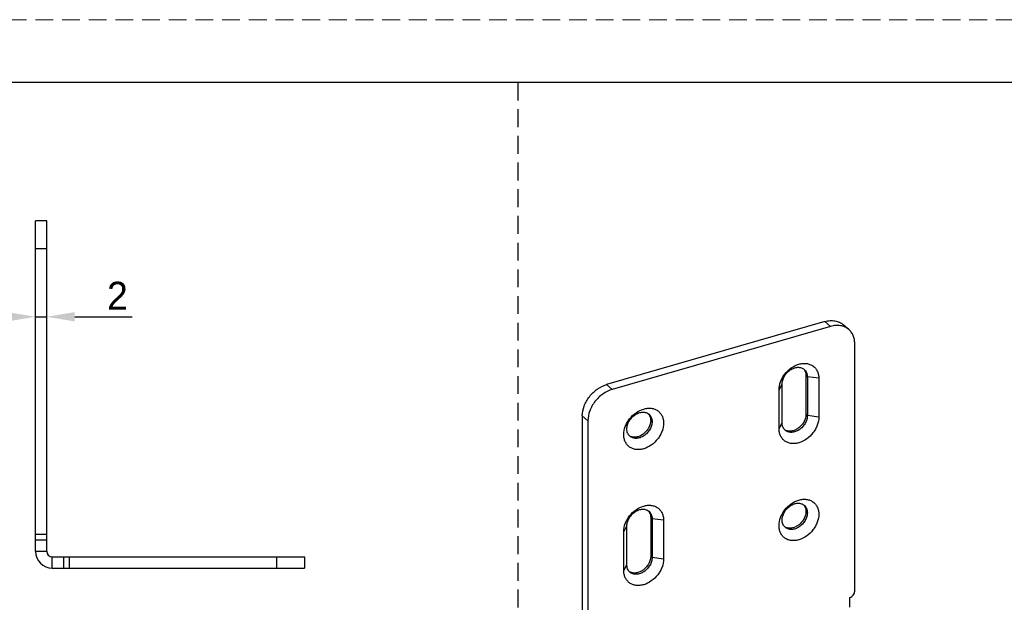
# Model space of a CAD drawing. Header units: millimetres. Extents: x -4223 to -3634, y -1019 to -603.
# Tile 12 of 26: x -4102 to -3927, y -707 to -603. Entities that reach past the tile are written whole.
import ezdxf

# ---------------------------------------------------------------- set-up
doc = ezdxf.new("R2010")
doc.units = ezdxf.units.MM
doc.linetypes.add('HIDDEN2', pattern=[4.7625, 3.175, -1.5875])
doc.layers.add('02___PRT_ALL_AXES', color=7, linetype='Continuous')
doc.layers.add('标注线', color=3, linetype='Continuous', lineweight=13)
doc.layers.add('虚线', color=9, linetype='HIDDEN2', lineweight=13)
doc.dimstyles.new('标注2：1  实际1：1', dxfattribs={"dimtxt": 5, "dimasz": 5, "dimexe": 2.5, "dimexo": 2.5, "dimgap": 1.25, "dimtad": 1, "dimtoh": 1, "dimdsep": 46, "dimtxsty": 'Standard', "dimcen": 5, "dimadec": 0, "dimazin": 0, "dimtfac": 1, "dimtmove": 0, "dimatfit": 3, "dimfxl": 0, "dimarcsym": 0})

# ---------------------------------------------------------------- blocks, each defined once
blk = doc.blocks.new('*D10')
at = {"layer": 'Defpoints', "color": 0, "transparency": 16777216}
for p in [(-4097.61, -655.76), (-4099.61, -658.67), (-4097.61, -658.67)]:
    blk.add_point(p, dxfattribs=at)
at = {"layer": '标注线', "color": 0, "lineweight": -2, "transparency": 16777216}
for p, q in [((-4099.61, -656.17), (-4099.61, -653.26)), ((-4097.61, -656.17), (-4097.61, -653.26)), ((-4104.61, -655.76), (-4109.61, -655.76)), ((-4099.61, -655.76), (-4097.61, -655.76)), ((-4092.61, -655.76), (-4082.36, -655.76))]:
    blk.add_line(p, q, dxfattribs=at)
at = {"layer": '标注线', "color": 0, "transparency": 16777216}
for points in [[(-4104.61, -654.93), (-4104.61, -656.59), (-4099.61, -655.76)], [(-4092.61, -654.93), (-4092.61, -656.59), (-4097.61, -655.76)]]:
    blk.add_solid(points, dxfattribs=at)
at = {"layer": '标注线', "color": 0, "transparency": 16777216, "insert": (-4084.99, -652.01), "char_height": 5, "attachment_point": 5}
blk.add_mtext('2', dxfattribs=at)

msp = doc.modelspace()

# ---------------------------------------------------------------- linework, layer by layer
at = {"color": 2, "linetype": 'HIDDEN2'}
msp.add_line((-4013.509, -613.96), (-4013.509, -1007.96), dxfattribs=at)
at = {"color": 3, "linetype": 'Continuous'}
for p, q in [((-4099.613, -697.608), (-4099.613, -638.608)), ((-3958.71, -656.618), (-3997.681, -667.868)), ((-4002.011, -673.448), (-4002.011, -717.615)), ((-4096.613, -700.608), (-4051.613, -700.608))]:
    msp.add_line(p, q, dxfattribs=at)
at = {"color": 7, "linetype": 'Continuous'}
for p, q in [((-4097.613, -638.608), (-4099.613, -638.608)), ((-4097.613, -697.608), (-4097.613, -638.608)), ((-4097.613, -643.608), (-4099.613, -643.608)), ((-3957.71, -657.484), (-3958.71, -656.618)), ((-3954.437, -658.034), (-3955.437, -657.168)), ((-3957.71, -657.484), (-3996.681, -668.734)), ((-3953.38, -704.731), (-3953.38, -660.564)), ((-3966.89, -668.794), (-3966.341, -667.77)), ((-3966.341, -674.698), (-3966.341, -667.77)), ((-3962.087, -666.253), (-3961.837, -666.47)), ((-3961.837, -666.47), (-3961.837, -673.398)), ((-3959.788, -666.744), (-3961.837, -666.47)), ((-3959.788, -666.744), (-3959.788, -673.672)), ((-3996.681, -668.734), (-3997.681, -667.868)), ((-3966.89, -675.722), (-3966.89, -668.794)), ((-4001.011, -674.314), (-4002.011, -673.448)), ((-4001.011, -674.314), (-4001.011, -718.481)), ((-3989.8, -674.253), (-3989.55, -674.47)), ((-3966.89, -675.722), (-3966.341, -674.698)), ((-3962.087, -673.181), (-3961.837, -673.398)), ((-3959.788, -673.672), (-3961.837, -673.398)), ((-3962.087, -690.502), (-3961.837, -690.718)), ((-3989.8, -691.574), (-3989.55, -691.79)), ((-3989.55, -691.79), (-3989.55, -698.718)), ((-3987.501, -692.065), (-3989.55, -691.79)), ((-3987.501, -692.065), (-3987.501, -698.993)), ((-3994.603, -694.115), (-3994.054, -693.09)), ((-3994.603, -701.043), (-3994.603, -694.115)), ((-3994.054, -700.018), (-3994.054, -693.09)), ((-4097.613, -694.608), (-4099.613, -694.608)), ((-4097.613, -695.608), (-4099.613, -695.608)), ((-4099.613, -697.608), (-4097.613, -697.608)), ((-4096.613, -698.608), (-4051.613, -698.608)), ((-4096.613, -700.608), (-4096.613, -698.608)), ((-4094.613, -698.608), (-4094.613, -700.608)), ((-4093.613, -698.608), (-4093.613, -700.608)), ((-4056.613, -698.608), (-4056.613, -700.608)), ((-4051.613, -698.608), (-4051.613, -700.608)), ((-3989.8, -698.502), (-3989.55, -698.718)), ((-3987.501, -698.993), (-3989.55, -698.718)), ((-3994.603, -701.043), (-3994.054, -700.018)), ((-3954.246, -707.579), (-3954.246, -705.847))]:
    msp.add_line(p, q, dxfattribs=at)
at = {"color": 0}
msp.add_lwpolyline([(-3645.699, -1007.96), (-3645.699, -613.96), (-4212.162, -613.96), (-4212.162, -1007.96)], close=True, dxfattribs=at)
at = {"color": 3, "linetype": 'Continuous'}
msp.add_arc((-4096.613, -697.608), 3, 180, 270, dxfattribs=at)
at = {"color": 7, "linetype": 'Continuous'}
msp.add_arc((-4096.613, -697.608), 1, 180, 270, dxfattribs=at)
at = {"color": 3, "linetype": 'Continuous'}
for points, knots in [([(-3958.71, -656.618), (-3958.41, -656.531), (-3957.811, -656.419), (-3956.92, -656.452), (-3956.107, -656.694), (-3955.64, -656.993), (-3955.437, -657.168)], [0, 0, 0, 0, 0.270959, 0.5256538, 0.7667309, 1, 1, 1, 1]), ([(-4002.011, -673.448), (-4002.011, -672.854), (-4001.823, -671.936), (-4001.299, -670.814), (-4000.761, -670.004), (-4000.105, -669.277), (-3999.129, -668.47), (-3998.271, -668.038), (-3997.681, -667.868)], [0, 0, 0, 0, 0.2376551, 0.3645766, 0.494405, 0.6250327, 0.7542672, 1, 1, 1, 1])]:
    msp.add_open_spline(points, degree=3, knots=knots, dxfattribs=at)
at = {"color": 7, "linetype": 'Continuous'}
for points, knots in [([(-3954.437, -658.034), (-3954.64, -657.859), (-3955.107, -657.56), (-3955.92, -657.318), (-3956.811, -657.285), (-3957.41, -657.397), (-3957.71, -657.484)], [0, 0, 0, 0, 0.2332691, 0.4743462, 0.729041, 1, 1, 1, 1]), ([(-3953.38, -660.564), (-3953.38, -660.314), (-3953.422, -659.823), (-3953.625, -659.129), (-3953.961, -658.519), (-3954.268, -658.181), (-3954.437, -658.034)], [0, 0, 0, 0, 0.2662545, 0.5195665, 0.7625752, 1, 1, 1, 1]), ([(-3966.89, -668.794), (-3966.89, -668.307), (-3966.735, -667.555), (-3966.306, -666.634), (-3965.718, -665.75), (-3964.767, -664.834), (-3963.61, -664.251), (-3962.662, -664.065), (-3961.989, -664.071), (-3961.364, -664.22), (-3960.815, -664.51), (-3960.364, -664.93), (-3960.031, -665.461), (-3959.83, -666.078), (-3959.788, -666.519), (-3959.788, -666.744)], [0, 0, 0, 0, 0.1294549, 0.1985798, 0.2692978, 0.4104556, 0.5443008, 0.606731, 0.6657106, 0.7216795, 0.7756414, 0.8290295, 0.8833944, 0.9401271, 1, 1, 1, 1]), ([(-3966.341, -667.77), (-3966.341, -667.533), (-3966.263, -667.042), (-3965.96, -666.347), (-3965.493, -665.721), (-3964.902, -665.218), (-3964.237, -664.882), (-3963.553, -664.742), (-3963.004, -664.809), (-3962.626, -664.974), (-3962.462, -665.09), (-3962.387, -665.154)], [0, 0, 0, 0, 0.1246661, 0.2579516, 0.3956537, 0.5323847, 0.6630205, 0.7840722, 0.8950715, 0.9479864, 1, 1, 1, 1]), ([(-3962.387, -665.154), (-3962.299, -665.23), (-3962.139, -665.406), (-3961.902, -665.837), (-3961.837, -666.217), (-3961.837, -666.47)], [0, 0, 0, 0, 0.2379958, 0.4816225, 1, 1, 1, 1]), ([(-3996.681, -668.734), (-3997.271, -668.904), (-3998.129, -669.336), (-3999.105, -670.143), (-3999.761, -670.87), (-4000.299, -671.68), (-4000.823, -672.802), (-4001.011, -673.72), (-4001.011, -674.314)], [0, 0, 0, 0, 0.2457328, 0.3749673, 0.505595, 0.6354234, 0.7623449, 1, 1, 1, 1]), ([(-3994.603, -676.794), (-3994.603, -676.307), (-3994.448, -675.555), (-3994.019, -674.634), (-3993.431, -673.75), (-3992.48, -672.834), (-3991.323, -672.251), (-3990.374, -672.065), (-3989.702, -672.071), (-3989.077, -672.22), (-3988.527, -672.51), (-3988.077, -672.93), (-3987.744, -673.461), (-3987.543, -674.078), (-3987.501, -674.519), (-3987.501, -674.744)], [0, 0, 0, 0, 0.1294549, 0.1985798, 0.2692978, 0.4104556, 0.5443008, 0.606731, 0.6657106, 0.7216795, 0.7756414, 0.8290295, 0.8833944, 0.9401271, 1, 1, 1, 1]), ([(-3994.054, -675.77), (-3994.054, -675.533), (-3993.976, -675.042), (-3993.673, -674.347), (-3993.206, -673.721), (-3992.615, -673.218), (-3991.95, -672.882), (-3991.266, -672.742), (-3990.717, -672.809), (-3990.339, -672.974), (-3990.174, -673.09), (-3990.1, -673.154)], [0, 0, 0, 0, 0.1246661, 0.2579516, 0.3956537, 0.5323847, 0.6630205, 0.7840722, 0.8950715, 0.9479864, 1, 1, 1, 1]), ([(-3987.501, -674.744), (-3987.501, -675.232), (-3987.656, -675.984), (-3988.085, -676.904), (-3988.673, -677.789), (-3989.624, -678.705), (-3990.781, -679.288), (-3991.729, -679.474), (-3992.402, -679.468), (-3993.026, -679.318), (-3993.576, -679.028), (-3994.027, -678.608), (-3994.36, -678.078), (-3994.561, -677.46), (-3994.603, -677.02), (-3994.603, -676.794)], [0, 0, 0, 0, 0.1294549, 0.1985798, 0.2692978, 0.4104556, 0.5443008, 0.606731, 0.6657106, 0.7216795, 0.7756414, 0.8290295, 0.8833944, 0.9401271, 1, 1, 1, 1]), ([(-3989.55, -674.47), (-3989.55, -674.706), (-3989.628, -675.198), (-3989.931, -675.892), (-3990.398, -676.518), (-3990.989, -677.021), (-3991.653, -677.358), (-3992.338, -677.498), (-3992.887, -677.43), (-3993.265, -677.265), (-3993.429, -677.15), (-3993.504, -677.085)], [0, 0, 0, 0, 0.1246661, 0.2579516, 0.3956537, 0.5323847, 0.6630205, 0.7840722, 0.8950715, 0.9479864, 1, 1, 1, 1]), ([(-3990.1, -673.154), (-3990.012, -673.23), (-3989.852, -673.406), (-3989.615, -673.837), (-3989.55, -674.217), (-3989.55, -674.47)], [0, 0, 0, 0, 0.2379958, 0.4816225, 1, 1, 1, 1]), ([(-3959.788, -673.672), (-3959.788, -674.16), (-3959.943, -674.912), (-3960.372, -675.833), (-3960.96, -676.717), (-3961.911, -677.633), (-3963.068, -678.216), (-3964.016, -678.402), (-3964.689, -678.396), (-3965.314, -678.246), (-3965.864, -677.956), (-3966.314, -677.536), (-3966.647, -677.006), (-3966.848, -676.389), (-3966.89, -675.948), (-3966.89, -675.722)], [0, 0, 0, 0, 0.1294549, 0.1985798, 0.2692978, 0.4104556, 0.5443008, 0.606731, 0.6657106, 0.7216795, 0.7756414, 0.8290295, 0.8833944, 0.9401271, 1, 1, 1, 1]), ([(-3965.791, -676.013), (-3965.879, -675.937), (-3966.039, -675.761), (-3966.276, -675.331), (-3966.341, -674.951), (-3966.341, -674.698)], [0, 0, 0, 0, 0.2379958, 0.4816225, 1, 1, 1, 1]), ([(-3961.837, -673.398), (-3961.837, -673.635), (-3961.915, -674.126), (-3962.218, -674.821), (-3962.685, -675.446), (-3963.276, -675.949), (-3963.941, -676.286), (-3964.625, -676.426), (-3965.174, -676.358), (-3965.552, -676.193), (-3965.716, -676.078), (-3965.791, -676.013)], [0, 0, 0, 0, 0.1246661, 0.2579516, 0.3956537, 0.5323847, 0.6630205, 0.7840722, 0.8950715, 0.9479864, 1, 1, 1, 1]), ([(-3993.504, -677.085), (-3993.592, -677.009), (-3993.752, -676.833), (-3993.989, -676.402), (-3994.054, -676.023), (-3994.054, -675.77)], [0, 0, 0, 0, 0.2379958, 0.4816225, 1, 1, 1, 1]), ([(-3966.89, -693.043), (-3966.89, -692.556), (-3966.735, -691.803), (-3966.306, -690.883), (-3965.718, -689.999), (-3964.767, -689.082), (-3963.61, -688.499), (-3962.662, -688.314), (-3961.989, -688.319), (-3961.364, -688.469), (-3960.815, -688.759), (-3960.364, -689.179), (-3960.031, -689.709), (-3959.83, -690.327), (-3959.788, -690.768), (-3959.788, -690.993)], [0, 0, 0, 0, 0.1294549, 0.1985798, 0.2692978, 0.4104556, 0.5443008, 0.606731, 0.6657106, 0.7216795, 0.7756414, 0.8290295, 0.8833944, 0.9401271, 1, 1, 1, 1]), ([(-3994.603, -694.115), (-3994.603, -693.627), (-3994.448, -692.875), (-3994.019, -691.955), (-3993.431, -691.07), (-3992.48, -690.154), (-3991.323, -689.571), (-3990.374, -689.385), (-3989.702, -689.391), (-3989.077, -689.541), (-3988.527, -689.831), (-3988.077, -690.251), (-3987.744, -690.781), (-3987.543, -691.399), (-3987.501, -691.839), (-3987.501, -692.065)], [0, 0, 0, 0, 0.1294549, 0.1985798, 0.2692978, 0.4104556, 0.5443008, 0.606731, 0.6657106, 0.7216795, 0.7756414, 0.8290295, 0.8833944, 0.9401271, 1, 1, 1, 1]), ([(-3994.054, -693.09), (-3994.054, -692.854), (-3993.976, -692.362), (-3993.673, -691.668), (-3993.206, -691.042), (-3992.615, -690.539), (-3991.95, -690.202), (-3991.266, -690.062), (-3990.717, -690.13), (-3990.339, -690.295), (-3990.174, -690.41), (-3990.1, -690.475)], [0, 0, 0, 0, 0.1246661, 0.2579516, 0.3956537, 0.5323847, 0.6630205, 0.7840722, 0.8950715, 0.9479864, 1, 1, 1, 1]), ([(-3990.1, -690.475), (-3990.012, -690.551), (-3989.852, -690.727), (-3989.615, -691.158), (-3989.55, -691.537), (-3989.55, -691.79)], [0, 0, 0, 0, 0.2379958, 0.4816225, 1, 1, 1, 1]), ([(-3966.341, -692.018), (-3966.341, -691.782), (-3966.263, -691.29), (-3965.96, -690.596), (-3965.493, -689.97), (-3964.902, -689.467), (-3964.237, -689.13), (-3963.553, -688.991), (-3963.004, -689.058), (-3962.626, -689.223), (-3962.462, -689.338), (-3962.387, -689.403)], [0, 0, 0, 0, 0.1246661, 0.2579516, 0.3956537, 0.5323847, 0.6630205, 0.7840722, 0.8950715, 0.9479864, 1, 1, 1, 1]), ([(-3962.387, -689.403), (-3962.299, -689.479), (-3962.139, -689.655), (-3961.902, -690.086), (-3961.837, -690.465), (-3961.837, -690.718)], [0, 0, 0, 0, 0.2379958, 0.4816225, 1, 1, 1, 1]), ([(-3959.788, -690.993), (-3959.788, -691.48), (-3959.943, -692.233), (-3960.372, -693.153), (-3960.96, -694.037), (-3961.911, -694.954), (-3963.068, -695.537), (-3964.016, -695.722), (-3964.689, -695.717), (-3965.314, -695.567), (-3965.864, -695.277), (-3966.314, -694.857), (-3966.647, -694.326), (-3966.848, -693.709), (-3966.89, -693.268), (-3966.89, -693.043)], [0, 0, 0, 0, 0.1294549, 0.1985798, 0.2692978, 0.4104556, 0.5443008, 0.606731, 0.6657106, 0.7216795, 0.7756414, 0.8290295, 0.8833944, 0.9401271, 1, 1, 1, 1]), ([(-3965.791, -693.334), (-3965.879, -693.258), (-3966.039, -693.082), (-3966.276, -692.651), (-3966.341, -692.271), (-3966.341, -692.018)], [0, 0, 0, 0, 0.2379958, 0.4816225, 1, 1, 1, 1]), ([(-3961.837, -690.718), (-3961.837, -690.955), (-3961.915, -691.446), (-3962.218, -692.141), (-3962.685, -692.767), (-3963.276, -693.27), (-3963.941, -693.607), (-3964.625, -693.746), (-3965.174, -693.679), (-3965.552, -693.514), (-3965.716, -693.398), (-3965.791, -693.334)], [0, 0, 0, 0, 0.1246661, 0.2579516, 0.3956537, 0.5323847, 0.6630205, 0.7840722, 0.8950715, 0.9479864, 1, 1, 1, 1]), ([(-3987.501, -698.993), (-3987.501, -699.48), (-3987.656, -700.233), (-3988.085, -701.153), (-3988.673, -702.037), (-3989.624, -702.954), (-3990.781, -703.537), (-3991.729, -703.722), (-3992.402, -703.717), (-3993.026, -703.567), (-3993.576, -703.277), (-3994.027, -702.857), (-3994.36, -702.326), (-3994.561, -701.709), (-3994.603, -701.268), (-3994.603, -701.043)], [0, 0, 0, 0, 0.1294549, 0.1985798, 0.2692978, 0.4104556, 0.5443008, 0.606731, 0.6657106, 0.7216795, 0.7756414, 0.8290295, 0.8833944, 0.9401271, 1, 1, 1, 1]), ([(-3989.55, -698.718), (-3989.55, -698.955), (-3989.628, -699.446), (-3989.931, -700.141), (-3990.398, -700.767), (-3990.989, -701.27), (-3991.653, -701.607), (-3992.338, -701.746), (-3992.887, -701.679), (-3993.265, -701.514), (-3993.429, -701.398), (-3993.504, -701.334)], [0, 0, 0, 0, 0.1246661, 0.2579516, 0.3956537, 0.5323847, 0.6630205, 0.7840722, 0.8950715, 0.9479864, 1, 1, 1, 1]), ([(-3993.504, -701.334), (-3993.592, -701.258), (-3993.752, -701.082), (-3993.989, -700.651), (-3994.054, -700.271), (-3994.054, -700.018)], [0, 0, 0, 0, 0.2379958, 0.4816225, 1, 1, 1, 1]), ([(-3954.246, -705.847), (-3954.128, -705.813), (-3953.897, -705.697), (-3953.62, -705.43), (-3953.431, -705.098), (-3953.38, -704.85), (-3953.38, -704.731)], [0, 0, 0, 0, 0.2461147, 0.5056156, 0.7619755, 1, 1, 1, 1])]:
    msp.add_open_spline(points, degree=3, knots=knots, dxfattribs=at)
at = {"layer": '02___PRT_ALL_AXES', "color": 3, "linetype": 'Continuous'}
for p, q in [((-3962.087, -666.253), (-3962.087, -673.181)), ((-3989.8, -691.574), (-3989.8, -698.502))]:
    msp.add_line(p, q, dxfattribs=at)
for centre, radius, start, end in [((-3963.613, -666.06), 1.488, 36.79372, 42.00997), ((-3991.325, -674.06), 1.488, 36.79372, 42.00997), ((-3965.066, -674.666), 1.493, 234.07531, 241.78587), ((-3965.052, -674.64), 1.523, 241.78435, 246.35444), ((-3992.779, -675.738), 1.493, 234.07531, 241.78587), ((-3992.764, -675.711), 1.523, 241.78435, 246.35444), ((-3991.325, -691.381), 1.488, 36.79372, 42.00997), ((-3963.613, -690.309), 1.488, 36.79372, 42.00997), ((-3965.066, -691.987), 1.493, 234.07531, 241.78587), ((-3965.052, -691.96), 1.523, 241.78435, 246.35444), ((-3992.779, -699.987), 1.493, 234.07531, 241.78587), ((-3992.764, -699.96), 1.523, 241.78435, 246.35444)]:
    msp.add_arc(centre, radius, start, end, dxfattribs=at)
for points, knots in [([(-3962.421, -665.17), (-3962.311, -665.317), (-3962.138, -665.669), (-3962.087, -666.055), (-3962.087, -666.253)], [0, 0, 0, 0, 0.482395, 1, 1, 1, 1]), ([(-3989.8, -674.253), (-3989.8, -674.692), (-3989.997, -675.371), (-3990.505, -676.131), (-3991.009, -676.629), (-3991.589, -677.002), (-3992.207, -677.222), (-3992.818, -677.272), (-3993.204, -677.182), (-3993.375, -677.107)], [0, 0, 0, 0, 0.2508962, 0.3859722, 0.5215908, 0.653378, 0.7778041, 0.8930769, 1, 1, 1, 1]), ([(-3990.134, -673.17), (-3990.024, -673.317), (-3989.851, -673.669), (-3989.8, -674.055), (-3989.8, -674.253)], [0, 0, 0, 0, 0.482395, 1, 1, 1, 1]), ([(-3962.087, -673.181), (-3962.087, -673.62), (-3962.285, -674.3), (-3962.792, -675.059), (-3963.296, -675.558), (-3963.877, -675.93), (-3964.494, -676.151), (-3965.105, -676.201), (-3965.491, -676.11), (-3965.663, -676.035)], [0, 0, 0, 0, 0.2508962, 0.3859722, 0.5215908, 0.653378, 0.7778041, 0.8930769, 1, 1, 1, 1]), ([(-3990.134, -690.49), (-3990.024, -690.638), (-3989.851, -690.99), (-3989.8, -691.376), (-3989.8, -691.574)], [0, 0, 0, 0, 0.482395, 1, 1, 1, 1]), ([(-3962.087, -690.502), (-3962.087, -690.94), (-3962.285, -691.62), (-3962.792, -692.38), (-3963.296, -692.878), (-3963.877, -693.251), (-3964.494, -693.471), (-3965.105, -693.521), (-3965.491, -693.431), (-3965.663, -693.356)], [0, 0, 0, 0, 0.2508962, 0.3859722, 0.5215908, 0.653378, 0.7778041, 0.8930769, 1, 1, 1, 1]), ([(-3962.421, -689.418), (-3962.311, -689.566), (-3962.138, -689.918), (-3962.087, -690.304), (-3962.087, -690.502)], [0, 0, 0, 0, 0.482395, 1, 1, 1, 1]), ([(-3989.8, -698.502), (-3989.8, -698.94), (-3989.997, -699.62), (-3990.505, -700.38), (-3991.009, -700.878), (-3991.589, -701.251), (-3992.207, -701.471), (-3992.818, -701.521), (-3993.204, -701.431), (-3993.375, -701.356)], [0, 0, 0, 0, 0.2508962, 0.3859722, 0.5215908, 0.653378, 0.7778041, 0.8930769, 1, 1, 1, 1])]:
    msp.add_open_spline(points, degree=3, knots=knots, dxfattribs=at)
at = {"layer": '虚线', "color": 0}
msp.add_lwpolyline([(-4223.379, -1019.177), (-3634.482, -1019.177), (-3634.482, -602.743), (-4223.379, -602.743)], close=True, dxfattribs=at)

# ---------------------------------------------------------------- dimensions: what is measured, and where the dimension line sits
at = {"layer": '标注线'}
dim = msp.add_linear_dim(base=(-4097.613, -655.76), p1=(-4099.613, -658.668), p2=(-4097.613, -658.668), dimstyle='标注2：1  实际1：1', dxfattribs=at)
dim.commit()
dim.dimension.update_dxf_attribs({"geometry": '*D10', "text_midpoint": (-4084.988, -652.01)})

doc.saveas('drawing.dxf')
